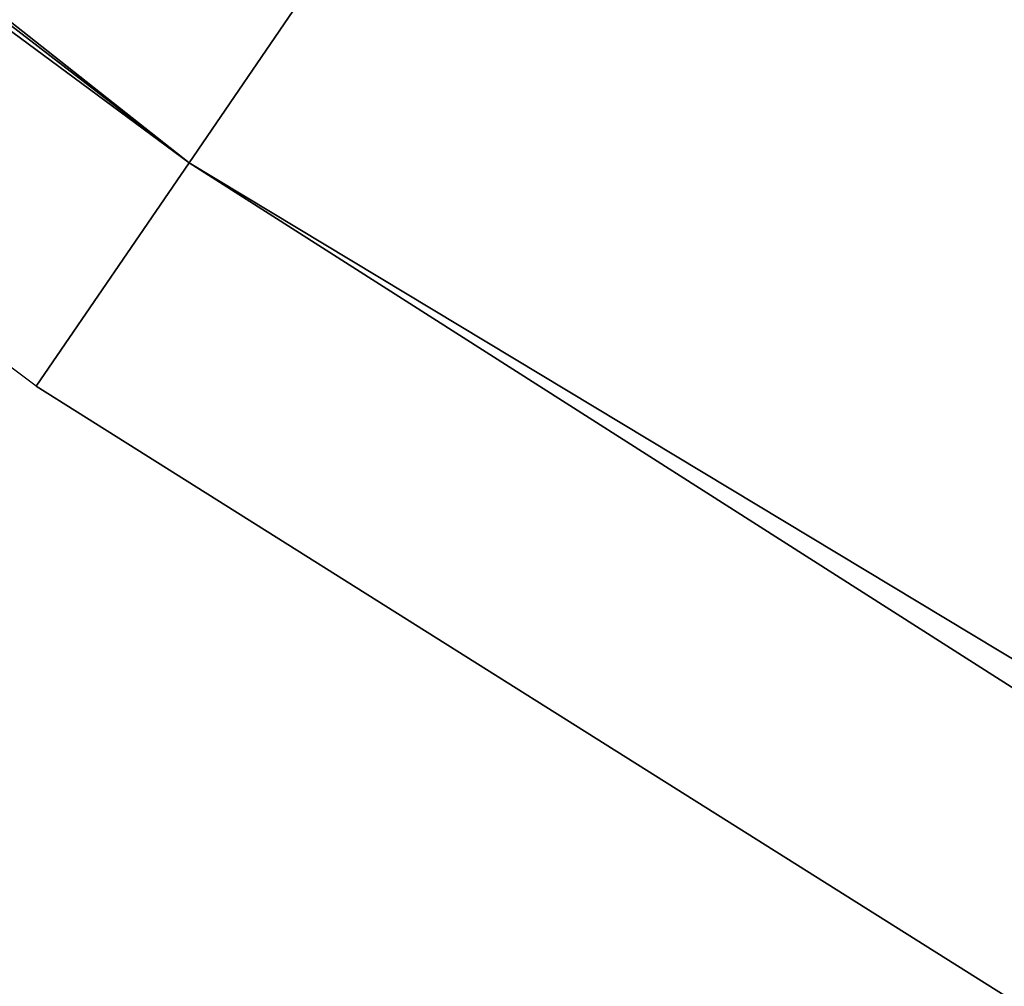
# Model space of a CAD drawing. Header units: millimetres. Extents: x -4 to 636, y -4 to 636.
# Tile 12 of 256: x 135.261 to 135.814, y 51.403 to 51.947. Entities that reach past the tile are written whole.
import ezdxf

# ---------------------------------------------------------------- set-up
doc = ezdxf.new("R2010")
doc.units = ezdxf.units.MM
doc.header["$LTSCALE"] = 25.4
doc.layers.get('0').update_dxf_attribs({"true_color": 0xff5454})

# ---------------------------------------------------------------- blocks, each defined once
blk = doc.blocks.new('AGNES-ROUND-LED-8210-8206-8188-8185.STL')
at = {"color": 7, "true_color": 0xffffff}
mesh = blk.add_polyface(dxfattribs=at)
corners = [(135.35582, 51.86638, -34.03009), (106.71988, 74.49455, -34.67894), (135.60052, 52.22425, -34.67894), (106.43597, 74.16691, -34.03009)]
mesh.append_faces([[corners[k] for k in face] for face in [(0, 1, 2), (1, 0, 3)]], dxfattribs={"vtx0": -1, "color": 7})
mesh = blk.add_polyface(dxfattribs=at)
corners = [(113.50919, 68.01812, -33.26472), (106.43597, 74.16691, -34.03009), (135.35582, 51.86638, -34.03009)]
mesh.append_faces([[corners[k] for k in face] for face in [(0, 1, 2)]], dxfattribs={"color": 7})
mesh = blk.add_polyface(dxfattribs=at)
corners = [(113.50919, 68.01812, -33.26472), (135.35582, 51.86638, -34.03009), (135.26988, 51.74071, -33.26472)]
mesh.append_faces([[corners[k] for k in face] for face in [(0, 1, 2)]], dxfattribs={"color": 7})
mesh = blk.add_polyface(dxfattribs=at)
corners = [(141.07726, 62.62925, 1.83585), (179.80533, 29.09571, -10.80038), (135.56229, 54.63943, -10.80038), (183.96721, 37.86671, 1.83585)]
mesh.append_faces([[corners[k] for k in face] for face in [(0, 1, 2), (1, 0, 3)]], dxfattribs={"vtx0": -1, "color": 7})
mesh = blk.add_polyface(dxfattribs=at)
corners = [(135.96677, 52.75986, -35.11248), (166.83154, 33.39127, -34.67894), (135.60052, 52.22425, -34.67894), (167.13432, 33.96511, -35.11248)]
mesh.append_faces([[corners[k] for k in face] for face in [(0, 1, 2), (1, 0, 3)]], dxfattribs={"vtx0": -1, "color": 7})
mesh = blk.add_polyface(dxfattribs=at)
corners = [(166.62921, 33.00783, -34.03009), (135.60052, 52.22425, -34.67894), (166.83154, 33.39127, -34.67894), (135.35582, 51.86638, -34.03009)]
mesh.append_faces([[corners[k] for k in face] for face in [(0, 1, 2), (1, 0, 3)]], dxfattribs={"vtx0": -1, "color": 7})
mesh = blk.add_polyface(dxfattribs=at)
corners = [(135.26988, 51.74071, -33.26472), (135.35582, 51.86638, -34.03009), (155.89172, 38.76358, -33.26472)]
mesh.append_faces([[corners[k] for k in face] for face in [(0, 1, 2)]], dxfattribs={"color": 7})
mesh = blk.add_polyface(dxfattribs=at)
corners = [(155.89172, 38.76358, -33.26472), (135.35582, 51.86638, -34.03009), (166.62921, 33.00783, -34.03009)]
mesh.append_faces([[corners[k] for k in face] for face in [(0, 1, 2)]], dxfattribs={"color": 7})
mesh = blk.add_polyface(dxfattribs=at)
corners = [(155.89172, 38.76358, -10.26473), (135.26988, 51.74071, -33.26472), (155.89172, 38.76358, -33.26472)]
mesh.append_faces([[corners[k] for k in face] for face in [(0, 1, 2)]], dxfattribs={"color": 7})

msp = doc.modelspace()

# ---------------------------------------------------------------- block references
at = {"color": 0}
msp.add_blockref('AGNES-ROUND-LED-8210-8206-8188-8185.STL', (0, 0), dxfattribs=at)

doc.saveas('drawing.dxf')
